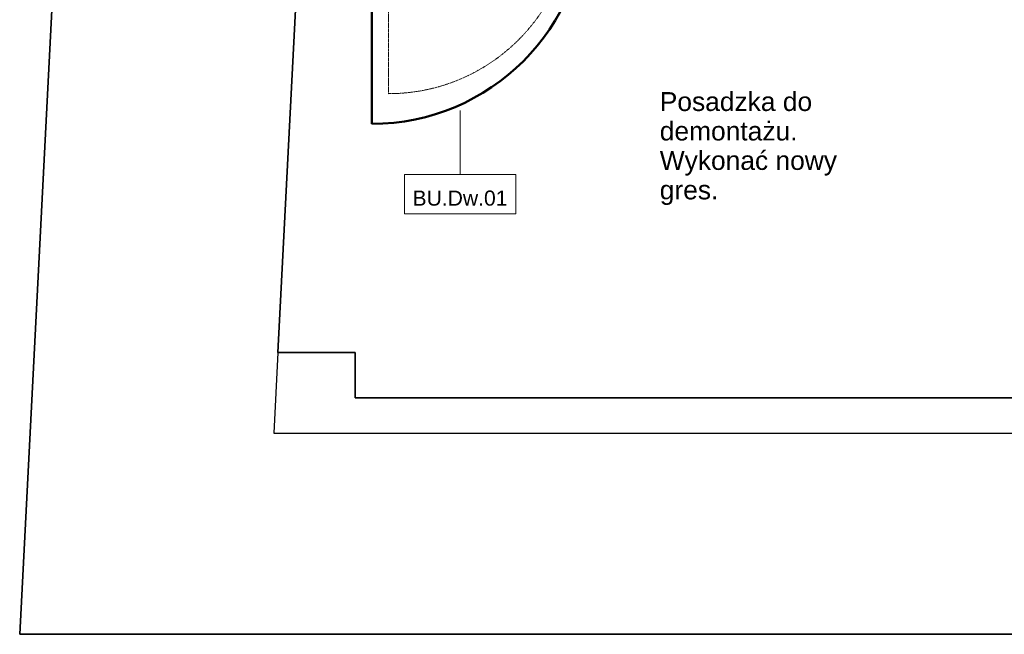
# Model space of a CAD drawing. Header units: centimetres. Extents: x -916 to 180, y 2044 to 2775.
# Tile 1 of 8: x -916 to -525, y 2044 to 2288. Entities that reach past the tile are written whole.
import ezdxf

# ---------------------------------------------------------------- set-up
doc = ezdxf.new("R2010")
doc.units = ezdxf.units.CM
doc.linetypes.add('Wyburzony', pattern=[0.48, 0.32, -0.16])
for name, color, linetype, lineweight in [('_Przerywana-1', 241, 'Wyburzony', 18), ('_Przerywana-2', 7, 'Continuous', 50), ('Drzwi-1', 21, 'Wyburzony', 35), ('Drzwi-2', 241, 'Wyburzony', 18), ('Drzwi-4', 7, 'Continuous', 50), ('Drzwi-5', 10, 'Continuous', 70), ('Notatki tekstowe-1', 7, 'Continuous', 9), ('Oznaczenia wielu kategorii', 50, 'Continuous', 9), ('Oznaczenia wielu kategorii-1', 7, 'Continuous', 9), ('Ściany', 8, 'Continuous', 25), ('Ściany-1', 55, 'Continuous', 35)]:
    doc.layers.add(name, color=color, linetype=linetype, lineweight=lineweight)
doc.styles.add('Arial', font='arial.ttf', dxfattribs={"height": 7.5})
doc.styles.add('Arial_1', font='arial.ttf', dxfattribs={"height": 6})

# ---------------------------------------------------------------- blocks, each defined once
blk = doc.blocks.new('Zabudowa_szachtu - Zabudowa_szachtu-810167-Stan_istniejący _ zmiany bud_')
at = {"layer": 'Ściany'}
for p, q in [((-813.28, 2156.1), (-814.92, 2124.08)), ((-486.86, 2124.08), (-486.86, 2138.08)), ((-814.92, 2124.08), (-486.86, 2124.08))]:
    blk.add_line(p, q, dxfattribs=at)
at = {"layer": 'Ściany-1'}
for p, q in [((-782.54, 2156.1), (-813.28, 2156.1)), ((-782.54, 2138.08), (-782.54, 2156.1)), ((-486.86, 2138.08), (-782.54, 2138.08))]:
    blk.add_line(p, q, dxfattribs=at)
blk = doc.blocks.new('_TD_drzwi - _TD_drzwi DE-919485-Stan_istniejący _ zmiany bud_')
at = {"layer": '_Przerywana-1'}
for p, q in [((-36.6, 7.65), (36.6, 7.65)), ((36.6, -7.65), (-36.6, -7.65))]:
    blk.add_line(p, q, dxfattribs=at)
at = {"layer": 'Drzwi-1'}
for p, q in [((-36.6, 7.65), (-42.6, 7.65)), ((-42.6, 7.65), (-42.6, 6.25)), ((-42.6, 6.25), (-40, 6.25)), ((-40, 6.25), (-40, -6.25)), ((-36.6, 6.65), (-36.6, 7.65)), ((-35, 6.65), (-36.6, 6.65)), ((-35, -3.45), (-35, 6.65)), ((36.6, 6.65), (35, 6.65)), ((35, 6.65), (35, -3.45)), ((42.6, 7.65), (36.6, 7.65)), ((36.6, 7.65), (36.6, 6.65)), ((40, 6.25), (42.6, 6.25)), ((40, -6.25), (40, 6.25)), ((42.6, 6.25), (42.6, 7.65)), ((-36.6, -7.65), (-36.6, -3.45)), ((-36.6, -3.45), (-35, -3.45)), ((35, -3.45), (36.6, -3.45)), ((36.6, -3.45), (36.6, -7.65)), ((-40, -6.25), (-42.6, -6.25)), ((-42.6, -6.25), (-42.6, -7.65)), ((-42.6, -7.65), (-36.6, -7.65)), ((36.6, -7.65), (42.6, -7.65)), ((42.6, -6.25), (40, -6.25)), ((42.6, -7.65), (42.6, -6.25))]:
    blk.add_line(p, q, dxfattribs=at)
at = {"layer": 'Drzwi-2'}
blk.add_line((-36.6, -7.65), (-36.6, -80.85), dxfattribs=at)
blk.add_arc((-36.6, -7.65), 73.2, 270, 360, dxfattribs=at)
blk = doc.blocks.new('_TD_drzwi - _TD_drzwi-919488-Stan_istniejący _ zmiany bud_')
at = {"layer": 'Drzwi-4'}
h = blk.add_hatch(color=256, dxfattribs=at)
h.paths.add_polyline_path([(48.6, -7.65), (48.6, -6.25), (46, -6.25), (46, 6.25), (48.6, 6.25), (48.6, 7.65), (42.6, 7.65), (42.6, 6.65), (41, 6.65), (41, -3.45), (42.6, -3.45), (42.6, -7.65), (46, -7.65)])
h.paths.add_polyline_path([(-42.6, -7.65), (-42.6, -3.45), (-41, -3.45), (-41, 6.65), (-42.6, 6.65), (-42.6, 7.65), (-48.6, 7.65), (-48.6, 6.25), (-46, 6.25), (-46, -6.25), (-48.6, -6.25), (-48.6, -7.65), (-46, -7.65)])
at = {"layer": '_Przerywana-2'}
for p, q in [((-42.6, 7.65), (-42, 7.65)), ((-36, 7.65), (37.2, 7.65)), ((-42, -7.65), (-42.6, -7.65)), ((37.2, -7.65), (-36, -7.65))]:
    blk.add_line(p, q, dxfattribs=at)
at = {"layer": 'Drzwi-4'}
blk.add_line((-42.6, -7.65), (-42.6, -92.85), dxfattribs=at)
blk.add_arc((-42.6, -7.65), 85.2, 270, 360, dxfattribs=at)
at = {"layer": 'Drzwi-5'}
for p, q in [((-42.6, 7.65), (-48.6, 7.65)), ((-48.6, 7.65), (-48.6, 6.25)), ((-48.6, 6.25), (-46, 6.25)), ((-46, 6.25), (-46, -6.25)), ((-42.6, 6.65), (-42.6, 7.65)), ((-41, 6.65), (-42.6, 6.65)), ((-41, -3.45), (-41, 6.65)), ((42.6, 6.65), (41, 6.65)), ((41, 6.65), (41, -3.45)), ((48.6, 7.65), (42.6, 7.65)), ((42.6, 7.65), (42.6, 6.65)), ((46, 6.25), (48.6, 6.25)), ((46, -6.25), (46, 6.25)), ((48.6, 6.25), (48.6, 7.65)), ((-42.6, -7.65), (-42.6, -3.45)), ((-42.6, -3.45), (-41, -3.45)), ((41, -3.45), (42.6, -3.45)), ((42.6, -3.45), (42.6, -7.65)), ((-46, -6.25), (-48.6, -6.25)), ((-48.6, -6.25), (-48.6, -7.65)), ((-48.6, -7.65), (-42.6, -7.65)), ((42.6, -7.65), (48.6, -7.65)), ((48.6, -6.25), (46, -6.25)), ((48.6, -7.65), (48.6, -6.25))]:
    blk.add_line(p, q, dxfattribs=at)

msp = doc.modelspace()

# ---------------------------------------------------------------- linework, layer by layer
at = {"layer": 'Oznaczenia wielu kategorii'}
msp.add_line((-740.77, 2252.34), (-740.77, 2226.88), dxfattribs=at)
at = {"layer": 'Oznaczenia wielu kategorii', "flags": 128}
msp.add_lwpolyline([(-762.92, 2226.88), (-718.61, 2226.88), (-718.61, 2211.16), (-762.92, 2211.16)], close=True, dxfattribs=at)
at = {"layer": 'Ściany-1'}
for p, q in [((-878.38, 2775.08), (-915.87, 2044.08)), ((-813.28, 2156.1), (-804.18, 2333.58)), ((-915.87, 2044.08), (134.28, 2044.08))]:
    msp.add_line(p, q, dxfattribs=at)

# ---------------------------------------------------------------- block references
at = {"layer": '_Przerywana-1'}
msp.add_blockref('_TD_drzwi - _TD_drzwi DE-919485-Stan_istniejący _ zmiany bud_', (-732.72, 2339.83), dxfattribs=at)
at = {"layer": '_Przerywana-2'}
msp.add_blockref('_TD_drzwi - _TD_drzwi-919488-Stan_istniejący _ zmiany bud_', (-733.32, 2339.83), dxfattribs=at)
at = {"layer": 'Ściany'}
msp.add_blockref('Zabudowa_szachtu - Zabudowa_szachtu-810167-Stan_istniejący _ zmiany bud_', (0, 0), dxfattribs=at)

# ---------------------------------------------------------------- texts
at = {"layer": 'Notatki tekstowe-1', "insert": (-661.47, 2259.59), "char_height": 7.5, "width": 93.87, "attachment_point": 1, "line_spacing_factor": 0.936439, "style": 'Arial'}
msp.add_mtext('\\pxt5.08,10.16,15.24,20.32,25.4,30.48,35.56,40.64,45.72,50.8,55.88,60.96,66.04,71.12,76.2,81.28,86.36,91.44,96.52,101.6,106.68,111.76,116.84,121.92,127,132.08,137.16,142.24,147.32,152.4,157.48,162.56;{Posadzka do demontażu. Wykonać nowy gres.}', dxfattribs=at)
at = {"layer": 'Oznaczenia wielu kategorii-1', "insert": (-740.87, 2217.43), "char_height": 6, "width": 38.31, "attachment_point": 5, "line_spacing_factor": 0.936439, "style": 'Arial_1'}
msp.add_mtext('\\pxqc,t5,10,15,20,25,30,35,40,45,50,55,60,65,70,75,80,85,90,95,100,105,110,115,120,125,130,135,140,145,150,155,160;{BU.Dw.01}', dxfattribs=at)

doc.saveas('drawing.dxf')
